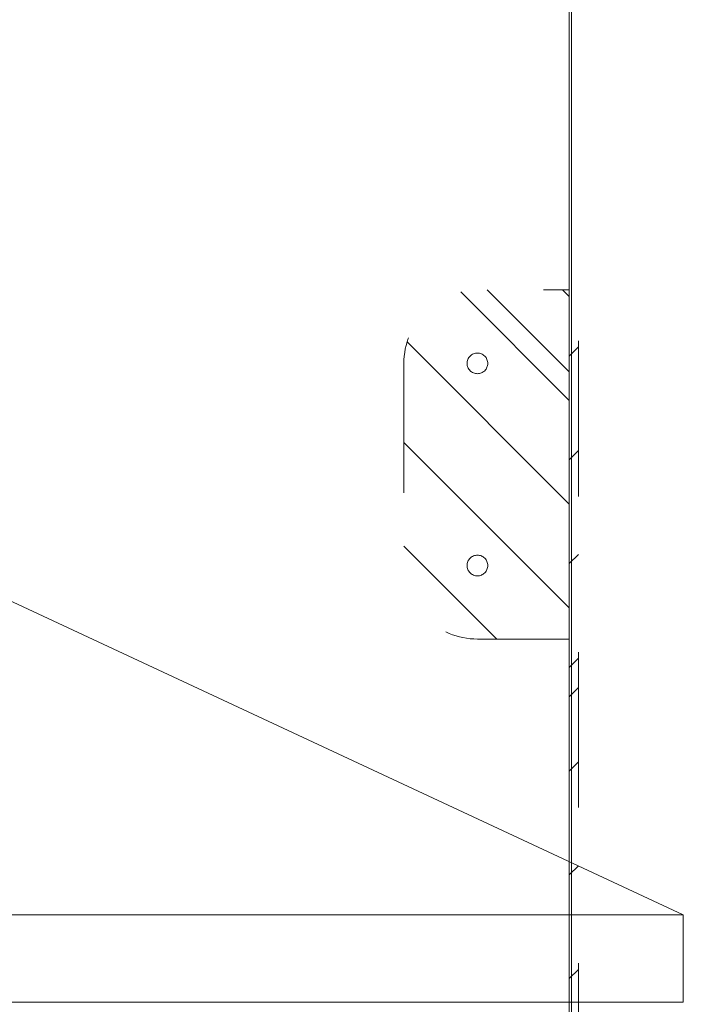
# Model space of a CAD drawing. Header units: inches. Extents: x -416 to -272, y -73 to 47.
# Tile 205 of 206: x -277.57 to -271.89, y -2.25 to 6.19. Entities that reach past the tile are written whole.
import ezdxf

# ---------------------------------------------------------------- set-up
doc = ezdxf.new("R2010")
doc.units = ezdxf.units.IN
doc.header["$LTSCALE"] = 32
doc.header["$MEASUREMENT"] = 0
doc.linetypes.add('Dash Style-1', pattern=[0.083328, 0.041656, -0.041672])
for name, color, linetype, lineweight in [('DashLine', 7, 'Continuous', 13), ('DashLineFill', 7, 'Dash Style-1', 13), ('Drawing', 7, 'Continuous', 18), ('Metal-DesktopScreen', 7, 'Continuous', 13), ('None', 7, 'Continuous', 18), ('SolidLine', 7, 'Continuous', 15)]:
    doc.layers.add(name, color=color, linetype=linetype, lineweight=lineweight)
pattern_1 = [(45, (0, 0), (-1.613, 1.9357), []), (45, (-1.0608, 1.0608), (-0.472346, 0.416761), [])]

# ---------------------------------------------------------------- blocks, each defined once
blk = doc.blocks.new('G1_METAL_SCREEN_END_LEFT (2D)')
at = {"layer": 'DashLineFill', "linetype": 'Continuous', "lineweight": 13}
h = blk.add_hatch(dxfattribs=at)
h.set_pattern_fill('Steel', color=253, style=0, pattern_type=2)
h.set_pattern_definition(pattern_1)
edge = h.paths.add_edge_path()
edge.add_line((-0.0469, 0.0787), (-0.0469, 0.1575))
edge.add_arc((-0.0469, 0.0469), 0.1106, 90, 180)
edge.add_line((-0.1575, 0.0469), (-0.1575, -14.8031))
edge.add_line((-0.1575, -14.8031), (-0.0787, -14.8031))
edge.add_line((-0.0787, -14.8031), (-0.0787, 0.0469))
edge.add_arc((-0.0469, 0.0469), 0.0319, 90, 180, ccw=False)
at = {"layer": 'DashLineFill', "flags": 128}
blk.add_lwpolyline([(-0.0469, 0.0787), (-0.0469, 0.1575, 0.414214), (-0.1575, 0.0469), (-0.1575, -14.8031), (-0.0787, -14.8031), (-0.0787, 0.0469, -0.414214)], format="xyb", close=True, dxfattribs=at)
blk = doc.blocks.new('G1_METAL_SCREEN_BRACKET (2D)')
at = {"layer": 'DashLineFill', "linetype": 'Continuous', "lineweight": 13}
h = blk.add_hatch(dxfattribs=at)
h.set_pattern_fill('Steel', color=253, style=0, pattern_type=2)
h.set_pattern_definition(pattern_1)
edge = h.paths.add_edge_path()
edge.add_line((1.4961, -0.7087), (1.4961, 0.0787))
edge.add_line((1.4961, 0.0787), (-1.4961, 0.0787))
edge.add_line((-1.4961, 0.0787), (-1.4961, -0.7087))
edge.add_arc((-0.8661, -0.7087), 0.6299, 180, 270)
edge.add_line((-0.8661, -1.3386), (0.8661, -1.3386))
edge.add_arc((0.8661, -0.7087), 0.6299, 270, 360)
edge.add_line((1.4961, -0.7087), (1.4961, -0.7087))
at = {"layer": 'DashLineFill', "flags": 128}
blk.add_lwpolyline([(1.4961, -0.7087), (1.4961, 0.0787), (-1.4961, 0.0787), (-1.4961, -0.7087, 0.414214), (-0.8661, -1.3386), (0.8661, -1.3386, 0.414214), (1.4961, -0.7087)], format="xyb", close=True, dxfattribs=at)
at = {"layer": 'SolidLine', "flags": 128}
for points in [[(-0.7776, -0.7087), (-0.778, -0.7173), (-0.7793, -0.7259), (-0.7814, -0.7344), (-0.7843, -0.7426), (-0.788, -0.7504), (-0.7925, -0.7579), (-0.7977, -0.7649), (-0.8035, -0.7713), (-0.8099, -0.7771), (-0.8169, -0.7823), (-0.8244, -0.7868), (-0.8322, -0.7905), (-0.8404, -0.7934), (-0.8489, -0.7955), (-0.8575, -0.7968), (-0.8661, -0.7972), (-0.8748, -0.7968), (-0.8834, -0.7955), (-0.8919, -0.7934), (-0.9, -0.7905), (-0.9079, -0.7868), (-0.9154, -0.7823), (-0.9223, -0.7771), (-0.9288, -0.7713), (-0.9346, -0.7649), (-0.9398, -0.7579), (-0.9443, -0.7504), (-0.948, -0.7426), (-0.9509, -0.7344), (-0.953, -0.7259), (-0.9543, -0.7173), (-0.9547, -0.7087), (-0.9543, -0.7), (-0.953, -0.6914), (-0.9509, -0.6829), (-0.948, -0.6748), (-0.9443, -0.6669), (-0.9398, -0.6594), (-0.9346, -0.6525), (-0.9288, -0.646), (-0.9223, -0.6402), (-0.9154, -0.635), (-0.9079, -0.6305), (-0.9, -0.6268), (-0.8919, -0.6239), (-0.8834, -0.6218), (-0.8748, -0.6205), (-0.8661, -0.6201), (-0.8575, -0.6205), (-0.8489, -0.6218), (-0.8404, -0.6239), (-0.8322, -0.6268), (-0.8244, -0.6305), (-0.8169, -0.635), (-0.8099, -0.6402), (-0.8035, -0.646), (-0.7977, -0.6525), (-0.7925, -0.6594), (-0.788, -0.6669), (-0.7843, -0.6748), (-0.7814, -0.6829), (-0.7793, -0.6914), (-0.778, -0.7)], [(0.9547, -0.7087), (0.9543, -0.7173), (0.953, -0.7259), (0.9509, -0.7344), (0.948, -0.7426), (0.9443, -0.7504), (0.9398, -0.7579), (0.9346, -0.7649), (0.9288, -0.7713), (0.9223, -0.7771), (0.9154, -0.7823), (0.9079, -0.7868), (0.9, -0.7905), (0.8919, -0.7934), (0.8834, -0.7955), (0.8748, -0.7968), (0.8661, -0.7972), (0.8575, -0.7968), (0.8489, -0.7955), (0.8404, -0.7934), (0.8322, -0.7905), (0.8244, -0.7868), (0.8169, -0.7823), (0.8099, -0.7771), (0.8035, -0.7713), (0.7977, -0.7649), (0.7925, -0.7579), (0.788, -0.7504), (0.7843, -0.7426), (0.7814, -0.7344), (0.7793, -0.7259), (0.778, -0.7173), (0.7776, -0.7087), (0.778, -0.7), (0.7793, -0.6914), (0.7814, -0.6829), (0.7843, -0.6748), (0.788, -0.6669), (0.7925, -0.6594), (0.7977, -0.6525), (0.8035, -0.646), (0.8099, -0.6402), (0.8169, -0.635), (0.8244, -0.6305), (0.8322, -0.6268), (0.8404, -0.6239), (0.8489, -0.6218), (0.8575, -0.6205), (0.8661, -0.6201), (0.8748, -0.6205), (0.8834, -0.6218), (0.8919, -0.6239), (0.9, -0.6268), (0.9079, -0.6305), (0.9154, -0.635), (0.9223, -0.6402), (0.9288, -0.646), (0.9346, -0.6525), (0.9398, -0.6594), (0.9443, -0.6669), (0.948, -0.6748), (0.9509, -0.6829), (0.953, -0.6914), (0.9543, -0.7)]]:
    blk.add_lwpolyline(points, close=True, dxfattribs=at)
blk = doc.blocks.new('Group-26')
at = {"layer": 'Metal-DesktopScreen', "color": 7}
blk.add_blockref('G1_METAL_SCREEN_END_LEFT (2D)', (0, 0), dxfattribs=at)
at = {"layer": 'Metal-DesktopScreen', "color": 7, "rotation": 90}
blk.add_blockref('G1_METAL_SCREEN_BRACKET (2D)', (0, -13.3071), dxfattribs=at)
blk = doc.blocks.new('Group-27')
at = {"layer": 'None'}
blk.add_blockref('Group-26', (0, 0), dxfattribs=at)
blk = doc.blocks.new('SL Desktop Screen (2D)-3')
at = {"layer": 'None'}
blk.add_blockref('Group-27', (0, 0), dxfattribs=at)
at = {"layer": 'Drawing', "color": 0, "flags": 1}
for tag in ['Tag', 'Catalog', 'Option1', 'Option2', 'Option3', 'Option4', 'Option5', 'Option6', 'Option7', 'Option8', 'Option9', 'Option10', 'Option11', 'Option12', 'Custom', 'FinishGroup', 'Discount', 'Item2', 'Item3', 'Item6', 'Item8', 'Item9', 'Item10', 'Item12', 'Item13', 'Item16', 'Item18', 'Item19', 'Item20', 'Item21', 'Item22', 'Item23', 'Item24', 'Item25', 'Item1', 'Item4', 'Item5', 'Item7', 'Item11', 'Item14', 'Item15', 'Item17']:
    blk.add_attdef(tag, (16.6326, 3.8869), '', height=0.00709, dxfattribs=at)
blk = doc.blocks.new('Group-101')
at = {"layer": 'SolidLine', "flags": 128}
blk.add_lwpolyline([(1.1142, -30), (1.1142, -2.5591), (1.1339, -2.5591), (1.1339, -30)], close=True, dxfattribs=at)
blk = doc.blocks.new('Group-104')
at = {"layer": 'DashLine', "flags": 128}
blk.add_lwpolyline([(1.1142, -2.5591), (70.8937, -2.5591), (70.8937, -30), (1.1142, -30)], close=True, dxfattribs=at)
at = {"layer": 'SolidLine', "flags": 128}
blk.add_lwpolyline([(1.1142, -2.5591), (70.8937, -2.5591), (70.8937, -30), (1.1142, -30)], close=True, dxfattribs=at)
at = {"layer": 'None'}
blk.add_blockref('Group-101', (0, 0), dxfattribs=at)
blk = doc.blocks.new('Group-105')
at = {"layer": 'DashLine'}
blk.add_line((0.1575, -12.0079), (16.3301, -19.5493), dxfattribs=at)
at = {"layer": 'SolidLine', "flags": 128}
blk.add_lwpolyline([(0.1575, -11.2598), (18.002, -11.2598), (18.002, -12.0079), (0.1575, -12.0079)], close=True, dxfattribs=at)
blk = doc.blocks.new('Group-107')
at = {"layer": 'None'}
for name in ['Group-105', 'Group-104']:
    blk.add_blockref(name, (0, 0), dxfattribs=at)
blk = doc.blocks.new('SL Credenza Desk (2D)-3')
at = {"layer": 'None'}
blk.add_blockref('Group-107', (0, 0), dxfattribs=at)
at = {"layer": 'Drawing', "color": 0, "flags": 1}
for tag in ['Tag', 'Catalog', 'Option1', 'Option2', 'Option3', 'Option4', 'Option5', 'Option6', 'Option7', 'Option8', 'Option9', 'Option10', 'Option11', 'Option12', 'Custom', 'FinishGroup', 'Discount', 'Item2', 'Item3', 'Item6', 'Item9', 'Item10', 'Item12', 'Item13', 'Item16', 'Item19', 'Item20', 'Item21', 'Item22', 'Item23', 'Item24', 'Item25', 'Item8', 'Item18', 'Item1', 'Item4', 'Item5', 'Item7', 'Item11', 'Item14', 'Item15', 'Item17']:
    blk.add_attdef(tag, (15.7192, 1.4853), '', height=0.00709, dxfattribs=at)
blk = doc.blocks.new('Group-108')
at = {"layer": 'Drawing', "rotation": 180}
blk.add_blockref('SL Credenza Desk (2D)-3', (87.727, 1.4853), dxfattribs=at)
at = {"layer": 'Drawing', "color": 0, "flags": 1}
for tag in ['Tag', 'Catalog', 'Option1', 'Option2', 'Option3', 'Option4', 'Option5', 'Option6', 'Option7', 'Option8', 'Option9', 'Option10', 'Option11', 'Option12', 'Custom', 'FinishGroup', 'Discount', 'Item2', 'Item3', 'Item6', 'Item9', 'Item10', 'Item12', 'Item13', 'Item16', 'Item19', 'Item20', 'Item21', 'Item22', 'Item23', 'Item24', 'Item25', 'Item8', 'Item18', 'Item1', 'Item4', 'Item5', 'Item7', 'Item11', 'Item14', 'Item15', 'Item17']:
    blk.add_attdef(tag, (15.7192, 1.4853), '', height=0.00709, dxfattribs=at)

msp = doc.modelspace()

# ---------------------------------------------------------------- block references
at = {"layer": 'Drawing', "rotation": 180}
msp.add_blockref('SL Desktop Screen (2D)-3', (-272.9449, -10.9331), dxfattribs=at)

# ---------------------------------------------------------------- next in the draw order: block references
at = {"layer": 'Drawing', "color": 7}
msp.add_blockref('Group-108', (-359.4593, -14.9775), dxfattribs=at)

doc.saveas('drawing.dxf')
